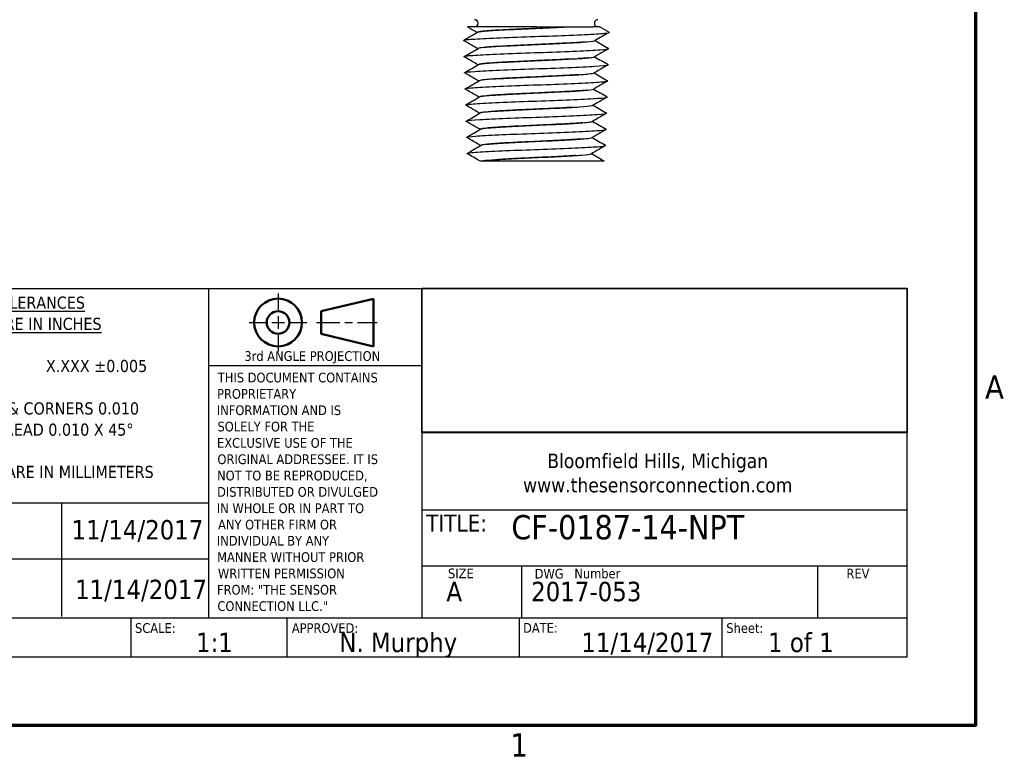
# Model space of a CAD drawing. Header units: inches. Extents: x 0.2 to 10.9, y 0.3 to 8.6.
# Tile 12 of 13: x 5.7 to 10.8, y 0.5 to 4.2. Entities that reach past the tile are written whole.
import ezdxf

# ---------------------------------------------------------------- set-up
doc = ezdxf.new("R2010")
doc.units = ezdxf.units.IN
doc.header["$MEASUREMENT"] = 0
doc.layers.add('Border (ANSI)', color=7, linetype='Continuous', lineweight=70)
doc.layers.add('Geometry', color=255, linetype='Continuous', lineweight=25)
for name, color, linetype in [('Dimensions', 250, 'Continuous'), ('TitleBlock', 170, 'Continuous'), ('TitleBlock Lines', 250, 'Continuous'), ('TitleBlock Text', 3, 'Continuous')]:
    doc.layers.add(name, color=color, linetype=linetype)
doc.styles.add('Note Text (ANSI)', font='tahoma.ttf')
doc.styles.get("Standard").update_dxf_attribs({"font": 'tahoma.ttf'})

# ---------------------------------------------------------------- blocks, each defined once
blk = doc.blocks.new('TSC TitleBlock Revised')
at = {"layer": 'TitleBlock'}
for p, q in [((-5.5, 1.8996), (0, 1.8996)), ((-2.5, 1.1559), (-2.5, 1.8996)), ((-2.5, 1.8996), (0, 1.8996)), ((-2.4985, 1.158), (-2.4985, 1.9016)), ((-2.4985, 1.9016), (0, 1.9016)), ((0, 1.9016), (0, 1.158)), ((0, 1.8996), (0, 1.1559)), ((0, 0), (0, 1.8996)), ((0, 1.1559), (-2.5, 1.1559)), ((0, 1.158), (-2.4985, 1.158)), ((-5.5, 0), (0, 0))]:
    blk.add_line(p, q, dxfattribs=at)
at = {"layer": 'TitleBlock Lines'}
for p, q in [((-3.6, 1.8996), (-3.6, 0.2)), ((-2.5, 1.8996), (-2.5, 0.2)), ((-2.5, 1.5013), (-3.6, 1.5013)), ((-5.5, 0.7937), (-3.6, 0.7937)), ((-4.3573, 0.7937), (-4.3573, 0.2086)), ((-2.5, 0.7577), (0, 0.7577)), ((-5.5, 0.5056), (-3.6, 0.5056)), ((-2.5, 0.4695), (0, 0.4695)), ((-1.9869, 0.4695), (-1.9869, 0.2)), ((-0.4614, 0.4695), (-0.4614, 0.2)), ((0, 0.2), (-5.5, 0.2)), ((-4, 0.2), (-4, 0)), ((-3.195, 0.2), (-3.195, 0)), ((-1.9982, 0.2), (-1.9982, 0)), ((-0.9531, 0), (-0.9531, 0.2))]:
    blk.add_line(p, q, dxfattribs=at)
at = {"layer": 'TitleBlock Lines', "lineweight": 25}
for p, q in [((-3.2411, 1.8728), (-3.2411, 1.7887)), ((-3.2411, 1.7563), (-3.2411, 1.6916)), ((-3.3899, 1.724), (-3.3058, 1.724)), ((-3.2735, 1.724), (-3.2087, 1.724)), ((-3.1764, 1.724), (-3.0923, 1.724)), ((-3.0438, 1.724), (-2.9222, 1.724)), ((-2.8963, 1.724), (-2.8574, 1.724)), ((-2.8316, 1.724), (-2.7305, 1.724)), ((-3.2411, 1.6592), (-3.2411, 1.5751))]:
    blk.add_line(p, q, dxfattribs=at)
at = {"layer": 'TitleBlock Lines', "lineweight": 50}
for p, q in [((-3.0183, 1.7822), (-2.7498, 1.8469)), ((-2.7498, 1.8469), (-2.7498, 1.601)), ((-3.0183, 1.7822), (-3.0183, 1.6657)), ((-3.0183, 1.6657), (-2.7498, 1.601))]:
    blk.add_line(p, q, dxfattribs=at)
for radius in [0.123, 0.0582]:
    blk.add_circle((-3.2411, 1.724), radius, dxfattribs=at)
at = {"layer": 'TitleBlock Lines'}
for s, height, p in [('%%UGENERAL TOLERANCES', 0.0625, (-5.1003, 1.7952)), ('%%UDIMENSIONS ARE IN INCHES', 0.0625, (-5.1958, 1.6858)), ('X.XX ±0.01                   X.XXX ±0.005', 0.0625, (-5.3069, 1.4688)), ('THIS DOCUMENT CONTAINS', 0.05, (-3.5516, 1.4154)), ('PROPRIETARY', 0.05, (-3.5554, 1.3312)), ('BREAK SHARP EDGES & CORNERS 0.010', 0.0625, (-5.4532, 1.25)), ('INFORMATION AND IS', 0.05, (-3.5565, 1.247)), ('CHAMFER FIRST THREAD 0.010 X 45°', 0.0625, (-5.3692, 1.1406)), ('SOLELY FOR THE', 0.05, (-3.5531, 1.1628)), ('EXCLUSIVE USE OF THE', 0.05, (-3.5555, 1.0785)), ('ORIGINAL ADDRESSEE. IT IS', 0.05, (-3.5534, 0.9943)), ('Bloomfield Hills, Michigan', 0.075, (-1.8537, 0.9735)), ('[         ] DIMENSIONS ARE IN MILLIMETERS', 0.0625, (-5.4309, 0.9228)), ('NOT TO BE REPRODUCED,', 0.05, (-3.5553, 0.9101)), ('www.thesensorconnection.com', 0.075, (-1.9784, 0.8485)), ('DISTRIBUTED OR DIVULGED', 0.05, (-3.5554, 0.8259)), ('IN WHOLE OR IN PART TO', 0.05, (-3.5565, 0.7416)), ('TITLE:', 0.0875, (-2.4783, 0.6467)), ('ANY OTHER FIRM OR', 0.05, (-3.55, 0.6574)), ('INDIVIDUAL BY ANY', 0.05, (-3.5565, 0.5741)), ('MANNER WITHOUT PRIOR', 0.05, (-3.5552, 0.4899)), ('Number', 0.05, (-1.7145, 0.4051)), ('WRITTEN PERMISSION', 0.05, (-3.5509, 0.4057)), ('SIZE', 0.05, (-2.3654, 0.4057)), ('DWG', 0.05, (-1.9188, 0.4042)), ('REV', 0.05, (-0.3121, 0.4051)), ('FROM: "THE SENSOR', 0.05, (-3.5557, 0.3214)), ('CONNECTION LLC."', 0.05, (-3.5535, 0.2372)), ('SCALE:', 0.05, (-3.9781, 0.1242)), ('APPROVED:', 0.05, (-3.17, 0.1241)), ('DATE:', 0.05, (-1.9786, 0.125)), ('Sheet:', 0.05, (-0.9312, 0.1241))]:
    blk.add_text(s, height=height, dxfattribs=at).set_placement(p)
at = {"layer": 'TitleBlock Lines', "style": 'Note Text (ANSI)'}
blk.add_text('3rd ANGLE PROJECTION', height=0.05, dxfattribs=at).set_placement((-3.4146, 1.5262))
at = {"layer": 'TitleBlock Text'}
for tag, p, height in [('TITLE:_001', (-2.0371, 0.6554), 0.075), ('DRAWN:', (-5.35, 0.6056), 0.1), ('DDATE', (-4.3056, 0.6056), 0.1), ('TITLE:_002', (-2.0408, 0.527), 0.075), ('CHECKED:', (-5.35, 0.2975), 0.1), ('CDATE', (-4.2871, 0.2981), 0.1), ('SIZE', (-2.3735, 0.2874), 0.1), ('DWG_NO.', (-1.9369, 0.2874), 0.1), ('REV', (-0.3492, 0.2874), 0.1), ('SCALE', (-3.6638, 0.025), 0.1), ('APPROVED:', (-2.9255, 0.025), 0.1), ('DATE', (-1.6783, 0.025), 0.1), ('SHEET', (-0.7163, 0.025), 0.1)]:
    blk.add_attdef(tag, p, '', height=height, dxfattribs=at)
blk = doc.blocks.new('new block')
at = {"layer": 'Border (ANSI)', "flags": 128}
blk.add_lwpolyline([(0, 0), (0, 7.74), (10.24, 7.74), (10.24, 0), (0, 0)], dxfattribs=at)
at = {"layer": 'Border (ANSI)', "char_height": 0.12, "attachment_point": 7, "style": 'Note Text (ANSI)'}
for s, insert in [('A', (10.289, 1.685)), ('1', (7.8429, -0.16))]:
    blk.add_mtext(s, dxfattribs=dict(at, insert=insert))

msp = doc.modelspace()

# ---------------------------------------------------------------- linework, layer by layer
at = {"layer": 'Geometry'}
for p, q in [((8.3868, 4.1898), (8.6788, 4.1898)), ((8.1095, 3.499), (8.1119, 3.499))]:
    msp.add_line(p, q, dxfattribs=at)
for centre, start, end in [((8.0674, 4.2086), 270, 90), ((8.7037, 4.2086), 90, 270)]:
    msp.add_arc(centre, 0.0187, start, end, dxfattribs=at)
for points, knots in [([(8.0116, 4.1194), (8.0088, 4.1211), (8.0149, 4.1227), (8.0297, 4.1244), (8.049, 4.1266), (8.083, 4.1288), (8.1278, 4.131), (8.1725, 4.1331), (8.2279, 4.1353), (8.2875, 4.1375), (8.3471, 4.1397), (8.4107, 4.1419), (8.4708, 4.144), (8.531, 4.1462), (8.5876, 4.1484), (8.634, 4.1506), (8.6803, 4.1528), (8.7164, 4.1549), (8.738, 4.1571), (8.7562, 4.159), (8.7639, 4.1608), (8.7607, 4.1626)], [53.347857, 53.347857, 53.347857, 53.347857, 53.726422, 53.726422, 53.726422, 54.21997, 54.21997, 54.21997, 54.713519, 54.713519, 54.713519, 55.207068, 55.207068, 55.207068, 55.700616, 55.700616, 55.700616, 56.194165, 56.194165, 56.194165, 56.611657, 56.611657, 56.611657, 56.611657]), ([(8.1284, 4.1898), (8.1228, 4.1898), (8.1175, 4.1898), (8.1124, 4.1898), (8.0758, 4.1898), (8.0502, 4.1898), (8.0386, 4.1898), (8.0336, 4.1898), (8.0312, 4.1898), (8.0312, 4.1898)], [-1.055389, -1.055389, -1.055389, -1.055389, -1.0149053, -1.0149053, -1.0149053, -0.7246252, -0.7246252, -0.7246252, -0.601591, -0.601591, -0.601591, -0.601591]), ([(8.0809, 4.1611), (8.0799, 4.1619), (8.0828, 4.165), (8.1296, 4.1702), (8.2494, 4.1767), (8.402, 4.1833), (8.5011, 4.1876), (8.5442, 4.1898)], [59.639375, 59.639375, 59.639375, 59.639375, 59.83197, 60.325569, 60.819168, 61.312767, 61.806366, 61.806366, 61.806366, 61.806366]), ([(8.3919, 4.1829), (8.363, 4.1816), (8.3341, 4.1803), (8.3063, 4.179), (8.2892, 4.1782), (8.2727, 4.1774), (8.2568, 4.1766), (8.2277, 4.1752), (8.2006, 4.1739), (8.1772, 4.1725), (8.141, 4.1703), (8.1135, 4.1681), (8.0979, 4.1659), (8.0971, 4.1658), (8.0964, 4.1657), (8.0957, 4.1656), (8.0913, 4.1649), (8.088, 4.1642), (8.0859, 4.1635), (8.0848, 4.1632), (8.084, 4.1629), (8.0835, 4.1626)], [34.6729217, 34.6729217, 34.6729217, 34.6729217, 34.8150003, 34.8150003, 34.8150003, 34.9019569, 34.9019569, 34.9019569, 35.0612091, 35.0612091, 35.0612091, 35.307191, 35.307191, 35.307191, 35.3193647, 35.3193647, 35.3193647, 35.3927707, 35.3927707, 35.3927707, 35.4288518, 35.4288518, 35.4288518, 35.4288518]), ([(8.3865, 4.1898), (8.3387, 4.1898), (8.2899, 4.1898), (8.2452, 4.1898), (8.2014, 4.1898), (8.1612, 4.1898), (8.1284, 4.1898)], [-1.541958, -1.541958, -1.541958, -1.541958, -1.2962035, -1.2962035, -1.2962035, -1.055389, -1.055389, -1.055389, -1.055389]), ([(8.7138, 4.1898), (8.7138, 4.1898), (8.704, 4.1898), (8.6848, 4.1898), (8.683, 4.1898), (8.681, 4.1898), (8.679, 4.1898)], [-0.5935902, -0.5935902, -0.5935902, -0.5935902, -0.358639, -0.358639, -0.358639, -0.335688, -0.335688, -0.335688, -0.335688]), ([(8.0834, 4.0778), (8.0779, 4.081), (8.0723, 4.0842), (8.0484, 4.0981), (8.03, 4.1087), (8.0116, 4.1194)], [0.0009289, 0.0009289, 0.0009289, 0.0009289, 0.0334489, 0.0334489, 0.1414703, 0.1414703, 0.1414703, 0.1414703]), ([(8.0835, 4.0778), (8.0831, 4.0781), (8.0818, 4.0805), (8.1091, 4.0852), (8.2138, 4.0917), (8.3597, 4.0982), (8.5119, 4.1048), (8.6341, 4.1113), (8.6803, 4.1161), (8.6877, 4.1187), (8.6884, 4.1192)], [53.356045, 53.356045, 53.356045, 53.356045, 53.41518, 53.908779, 54.402379, 54.895978, 55.389577, 55.883176, 56.376775, 56.473611, 56.473611, 56.473611, 56.473611]), ([(8.6427, 4.1127), (8.6377, 4.1123), (8.6322, 4.1118), (8.6264, 4.1114), (8.6061, 4.1099), (8.5812, 4.1084), (8.553, 4.107), (8.5121, 4.1049), (8.4643, 4.1028), (8.4157, 4.1006), (8.4153, 4.1005), (8.4149, 4.1005), (8.4144, 4.1005), (8.399, 4.0998), (8.3836, 4.0991), (8.3682, 4.0984), (8.3343, 4.0969), (8.3006, 4.0954), (8.2692, 4.0939), (8.2243, 4.0918), (8.1841, 4.0897), (8.1533, 4.0875), (8.1528, 4.0875), (8.1524, 4.0875), (8.1519, 4.0874), (8.1423, 4.0867), (8.1337, 4.086), (8.1261, 4.0853), (8.1089, 4.0838), (8.0967, 4.0823), (8.0904, 4.0808), (8.0884, 4.0804), (8.087, 4.0799), (8.0862, 4.0794)], [37.307493, 37.307493, 37.307493, 37.307493, 37.356026, 37.356026, 37.356026, 37.52386, 37.52386, 37.52386, 37.767473, 37.767473, 37.767473, 37.769629, 37.769629, 37.769629, 37.846839, 37.846839, 37.846839, 38.016343, 38.016343, 38.016343, 38.258224, 38.258224, 38.258224, 38.26212, 38.26212, 38.26212, 38.337653, 38.337653, 38.337653, 38.508828, 38.508828, 38.508828, 38.562421, 38.562421, 38.562421, 38.562421]), ([(8.0143, 4.0361), (8.0123, 4.0372), (8.0142, 4.0383), (8.0198, 4.0394), (8.0311, 4.0416), (8.0575, 4.0438), (8.096, 4.0459), (8.1345, 4.0481), (8.1849, 4.0503), (8.2414, 4.0525), (8.2979, 4.0547), (8.3603, 4.0568), (8.4214, 4.059), (8.4824, 4.0612), (8.5419, 4.0634), (8.593, 4.0656), (8.644, 4.0677), (8.6864, 4.0699), (8.7152, 4.0721), (8.744, 4.0743), (8.7592, 4.0765), (8.7589, 4.0786), (8.7588, 4.0789), (8.7586, 4.0791), (8.7582, 4.0794)], [47.062483, 47.062483, 47.062483, 47.062483, 47.310289, 47.310289, 47.310289, 47.803838, 47.803838, 47.803838, 48.297386, 48.297386, 48.297386, 48.790935, 48.790935, 48.790935, 49.284484, 49.284484, 49.284484, 49.778032, 49.778032, 49.778032, 50.271581, 50.271581, 50.271581, 50.327152, 50.327152, 50.327152, 50.327152]), ([(8.7577, 4.0776), (8.7522, 4.0743), (8.7466, 4.0711), (8.7226, 4.0572), (8.7042, 4.0466), (8.6858, 4.0359)], [0.0006876, 0.0006876, 0.0006876, 0.0006876, 0.0335424, 0.0335424, 0.1415058, 0.1415058, 0.1415058, 0.1415058]), ([(8.086, 3.9946), (8.0805, 3.9978), (8.075, 4.001), (8.051, 4.0148), (8.0326, 4.0255), (8.0143, 4.0361)], [0.0010489, 0.0010489, 0.0010489, 0.0010489, 0.0334889, 0.0334889, 0.1414204, 0.1414204, 0.1414204, 0.1414204]), ([(8.0861, 3.9946), (8.0839, 3.9965), (8.0984, 4.0005), (8.1819, 4.0067), (8.3186, 4.0132), (8.4714, 4.0198), (8.604, 4.0263), (8.6702, 4.0317), (8.684, 4.0349), (8.6858, 4.0359)], [47.073684, 47.073684, 47.073684, 47.073684, 47.49199, 47.985589, 48.479188, 48.972787, 49.466387, 49.959986, 50.190639, 50.190639, 50.190639, 50.190639]), ([(8.572, 4.0249), (8.5569, 4.0241), (8.5408, 4.0232), (8.5238, 4.0224), (8.5216, 4.0222), (8.5194, 4.0221), (8.5172, 4.022), (8.5052, 4.0214), (8.4929, 4.0208), (8.4803, 4.0202), (8.4465, 4.0186), (8.4104, 4.017), (8.3746, 4.0155), (8.3283, 4.0134), (8.2825, 4.0114), (8.2422, 4.0093), (8.2397, 4.0092), (8.2372, 4.0091), (8.2348, 4.0089), (8.2236, 4.0083), (8.2128, 4.0077), (8.2026, 4.0071), (8.1743, 4.0055), (8.1498, 4.0039), (8.1311, 4.0024), (8.1074, 4.0004), (8.0929, 3.9984), (8.089, 3.9963), (8.0889, 3.9963), (8.0888, 3.9962), (8.0888, 3.9962)], [40.61584, 40.61584, 40.61584, 40.61584, 40.712092, 40.712092, 40.712092, 40.724569, 40.724569, 40.724569, 40.791722, 40.791722, 40.791722, 40.971218, 40.971218, 40.971218, 41.202853, 41.202853, 41.202853, 41.217059, 41.217059, 41.217059, 41.282536, 41.282536, 41.282536, 41.463697, 41.463697, 41.463697, 41.693614, 41.693614, 41.693614, 41.697317, 41.697317, 41.697317, 41.697317]), ([(8.6554, 4.0308), (8.6478, 4.0301), (8.6388, 4.0293), (8.6286, 4.0285), (8.6202, 4.0279), (8.611, 4.0273), (8.6011, 4.0267)], [40.3907357, 40.3907357, 40.3907357, 40.3907357, 40.4787395, 40.4787395, 40.4787395, 40.550224, 40.550224, 40.550224, 40.550224]), ([(8.0168, 3.9529), (8.0159, 3.9534), (8.0158, 3.9539), (8.0166, 3.9544), (8.0198, 3.9566), (8.0382, 3.9588), (8.0698, 3.9609), (8.1014, 3.9631), (8.146, 3.9653), (8.1985, 3.9675), (8.2509, 3.9697), (8.3111, 3.9718), (8.372, 3.974), (8.4328, 3.9762), (8.4942, 3.9784), (8.5489, 3.9806), (8.6036, 3.9827), (8.6515, 3.9849), (8.687, 3.9871), (8.7225, 3.9893), (8.7455, 3.9914), (8.7532, 3.9936), (8.7562, 3.9945), (8.757, 3.9953), (8.7555, 3.9961)], [40.779246, 40.779246, 40.779246, 40.779246, 40.894156, 40.894156, 40.894156, 41.387705, 41.387705, 41.387705, 41.881254, 41.881254, 41.881254, 42.374802, 42.374802, 42.374802, 42.868351, 42.868351, 42.868351, 43.3619, 43.3619, 43.3619, 43.855448, 43.855448, 43.855448, 44.044629, 44.044629, 44.044629, 44.044629]), ([(8.7553, 3.9944), (8.7496, 3.9911), (8.744, 3.9878), (8.72, 3.9739), (8.7016, 3.9633), (8.6832, 3.9527)], [0.0005063, 0.0005063, 0.0005063, 0.0005063, 0.033591, 0.033591, 0.1415137, 0.1415137, 0.1415137, 0.1415137]), ([(8.0194, 3.8696), (8.0158, 3.8717), (8.0262, 3.8738), (8.0495, 3.8759), (8.0738, 3.8781), (8.1119, 3.8803), (8.1595, 3.8825), (8.207, 3.8846), (8.2639, 3.8868), (8.3235, 3.889), (8.3831, 3.8912), (8.4452, 3.8934), (8.5025, 3.8955), (8.5599, 3.8977), (8.6124, 3.8999), (8.6538, 3.9021), (8.6953, 3.9043), (8.7256, 3.9064), (8.7412, 3.9086), (8.7515, 3.91), (8.7554, 3.9115), (8.7529, 3.9129)], [34.496948, 34.496948, 34.496948, 34.496948, 34.971572, 34.971572, 34.971572, 35.465121, 35.465121, 35.465121, 35.95867, 35.95867, 35.95867, 36.452218, 36.452218, 36.452218, 36.945767, 36.945767, 36.945767, 37.439316, 37.439316, 37.439316, 37.763216, 37.763216, 37.763216, 37.763216]), ([(8.0886, 3.9113), (8.0831, 3.9145), (8.0776, 3.9177), (8.0536, 3.9316), (8.0353, 3.9422), (8.0169, 3.9529)], [0.0010729, 0.0010729, 0.0010729, 0.0010729, 0.0335653, 0.0335653, 0.141489, 0.141489, 0.141489, 0.141489]), ([(8.0887, 3.9114), (8.0872, 3.9126), (8.0942, 3.9161), (8.1542, 3.9217), (8.2794, 3.9282), (8.4302, 3.9347), (8.5705, 3.9413), (8.6584, 3.9473), (8.6804, 3.9511), (8.6832, 3.9527)], [40.790581, 40.790581, 40.790581, 40.790581, 41.0752, 41.5688, 42.062399, 42.555998, 43.049597, 43.543196, 43.907908, 43.907908, 43.907908, 43.907908]), ([(8.6088, 3.944), (8.6064, 3.9439), (8.6039, 3.9437), (8.6014, 3.9435), (8.5938, 3.943), (8.5856, 3.9425), (8.5771, 3.942), (8.5486, 3.9403), (8.5153, 3.9386), (8.4797, 3.937), (8.438, 3.9351), (8.3933, 3.9331), (8.35, 3.9311), (8.3452, 3.9309), (8.3404, 3.9307), (8.3356, 3.9305), (8.3249, 3.9299), (8.3142, 3.9294), (8.3038, 3.9289), (8.2677, 3.9272), (8.2334, 3.9256), (8.2037, 3.9239), (8.1695, 3.922), (8.1414, 3.9201), (8.1219, 3.9181), (8.1196, 3.9179), (8.1173, 3.9176), (8.1153, 3.9174), (8.111, 3.9169), (8.1072, 3.9164), (8.1041, 3.9159), (8.0973, 3.9149), (8.093, 3.9139), (8.0913, 3.9129)], [43.660914, 43.660914, 43.660914, 43.660914, 43.679514, 43.679514, 43.679514, 43.736604, 43.736604, 43.736604, 43.926088, 43.926088, 43.926088, 44.147434, 44.147434, 44.147434, 44.172006, 44.172006, 44.172006, 44.227418, 44.227418, 44.227418, 44.418566, 44.418566, 44.418566, 44.638208, 44.638208, 44.638208, 44.664497, 44.664497, 44.664497, 44.718232, 44.718232, 44.718232, 44.832584, 44.832584, 44.832584, 44.832584]), ([(8.7529, 3.9112), (8.7472, 3.9079), (8.7415, 3.9046), (8.7174, 3.8907), (8.699, 3.88), (8.6806, 3.8694)], [0, 0, 0, 0, 0.0335067, 0.0335067, 0.1414311, 0.1414311, 0.1414311, 0.1414311]), ([(8.0912, 3.8281), (8.0857, 3.8313), (8.0802, 3.8345), (8.0562, 3.8483), (8.0378, 3.859), (8.0194, 3.8696)], [0.0010334, 0.0010334, 0.0010334, 0.0010334, 0.0335242, 0.0335242, 0.1415428, 0.1415428, 0.1415428, 0.1415428]), ([(8.0913, 3.8281), (8.0905, 3.8288), (8.0919, 3.8316), (8.1311, 3.8366), (8.2428, 3.8432), (8.3888, 3.8497), (8.5343, 3.8563), (8.6443, 3.8628), (8.6767, 3.8672), (8.6806, 3.8694), (8.6806, 3.8694)], [34.506961, 34.506961, 34.506961, 34.506961, 34.658411, 35.15201, 35.645609, 36.139208, 36.632808, 37.126407, 37.620006, 37.623017, 37.623017, 37.623017, 37.623017]), ([(8.6481, 3.8641), (8.6471, 3.864), (8.6461, 3.8639), (8.6451, 3.8638), (8.6268, 3.862), (8.6015, 3.8603), (8.571, 3.8585), (8.5395, 3.8567), (8.5027, 3.8549), (8.4639, 3.8531), (8.4564, 3.8527), (8.4488, 3.8523), (8.4412, 3.852), (8.4325, 3.8515), (8.4238, 3.8511), (8.415, 3.8507), (8.376, 3.8489), (8.3359, 3.8472), (8.2982, 3.8454), (8.2599, 3.8437), (8.2241, 3.8419), (8.1939, 3.84), (8.1878, 3.8396), (8.1819, 3.8393), (8.1763, 3.8389), (8.1703, 3.8385), (8.1646, 3.8381), (8.1593, 3.8377), (8.1343, 3.8359), (8.1154, 3.8341), (8.1045, 3.8324), (8.0991, 3.8315), (8.0957, 3.8306), (8.0941, 3.8298)], [46.670364, 46.670364, 46.670364, 46.670364, 46.681487, 46.681487, 46.681487, 46.880954, 46.880954, 46.880954, 47.087117, 47.087117, 47.087117, 47.126958, 47.126958, 47.126958, 47.172301, 47.172301, 47.172301, 47.373432, 47.373432, 47.373432, 47.578239, 47.578239, 47.578239, 47.61945, 47.61945, 47.61945, 47.663114, 47.663114, 47.663114, 47.86591, 47.86591, 47.86591, 47.965849, 47.965849, 47.965849, 47.965849]), ([(8.022, 3.7864), (8.0195, 3.7879), (8.024, 3.7894), (8.0355, 3.7909), (8.052, 3.7931), (8.0831, 3.7953), (8.125, 3.7974), (8.1669, 3.7996), (8.2196, 3.8018), (8.2768, 3.804), (8.3341, 3.8062), (8.3958, 3.8083), (8.4548, 3.8105), (8.5138, 3.8127), (8.5698, 3.8149), (8.6164, 3.8171), (8.663, 3.8192), (8.7, 3.8214), (8.7231, 3.8236), (8.7444, 3.8256), (8.7538, 3.8276), (8.7503, 3.8297)], [28.213002, 28.213002, 28.213002, 28.213002, 28.55544, 28.55544, 28.55544, 29.048988, 29.048988, 29.048988, 29.542537, 29.542537, 29.542537, 30.036086, 30.036086, 30.036086, 30.529634, 30.529634, 30.529634, 31.023183, 31.023183, 31.023183, 31.480343, 31.480343, 31.480343, 31.480343]), ([(8.7503, 3.828), (8.7445, 3.8247), (8.7388, 3.8214), (8.7147, 3.8074), (8.6963, 3.7968), (8.6779, 3.7861)], [0, 0, 0, 0, 0.0334831, 0.0334831, 0.1414715, 0.1414715, 0.1414715, 0.1414715]), ([(8.0938, 3.7448), (8.0883, 3.748), (8.0828, 3.7512), (8.0588, 3.7651), (8.0404, 3.7757), (8.022, 3.7864)], [0.0010646, 0.0010646, 0.0010646, 0.0010646, 0.0334505, 0.0334505, 0.1414692, 0.1414692, 0.1414692, 0.1414692]), ([(8.0938, 3.7449), (8.0938, 3.7449), (8.0916, 3.7472), (8.1129, 3.7516), (8.2094, 3.7582), (8.3482, 3.7647), (8.496, 3.7712), (8.6177, 3.7778), (8.668, 3.7827), (8.6769, 3.7855), (8.6779, 3.7861)], [28.223919, 28.223919, 28.223919, 28.223919, 28.241621, 28.735221, 29.22882, 29.722419, 30.216018, 30.709617, 31.203217, 31.338322, 31.338322, 31.338322, 31.338322]), ([(8.5735, 3.7756), (8.5693, 3.7753), (8.5651, 3.7751), (8.5608, 3.7748), (8.5534, 3.7744), (8.5457, 3.7739), (8.5379, 3.7735), (8.5321, 3.7732), (8.5262, 3.7728), (8.5201, 3.7725), (8.484, 3.7706), (8.4434, 3.7688), (8.4024, 3.767), (8.3641, 3.7653), (8.3254, 3.7635), (8.2894, 3.7618), (8.2804, 3.7613), (8.2716, 3.7609), (8.263, 3.7604), (8.2571, 3.7601), (8.2514, 3.7598), (8.2457, 3.7595), (8.2098, 3.7576), (8.1778, 3.7558), (8.1532, 3.7539), (8.1305, 3.7522), (8.1139, 3.7505), (8.1046, 3.7487), (8.1022, 3.7483), (8.1002, 3.7478), (8.0988, 3.7473), (8.0978, 3.747), (8.0971, 3.7467), (8.0966, 3.7465), (8.0966, 3.7464), (8.0966, 3.7464), (8.0965, 3.7464)], [50.006082, 50.006082, 50.006082, 50.006082, 50.034098, 50.034098, 50.034098, 50.081914, 50.081914, 50.081914, 50.117183, 50.117183, 50.117183, 50.328299, 50.328299, 50.328299, 50.525317, 50.525317, 50.525317, 50.574407, 50.574407, 50.574407, 50.607997, 50.607997, 50.607997, 50.820777, 50.820777, 50.820777, 51.01655, 51.01655, 51.01655, 51.0669, 51.0669, 51.0669, 51.098811, 51.098811, 51.098811, 51.100453, 51.100453, 51.100453, 51.100453]), ([(8.0247, 3.7031), (8.023, 3.704), (8.0241, 3.705), (8.0278, 3.7059), (8.0365, 3.7081), (8.06, 3.7103), (8.0956, 3.7124), (8.1312, 3.7146), (8.1788, 3.7168), (8.2328, 3.719), (8.2867, 3.7212), (8.347, 3.7233), (8.4065, 3.7255), (8.466, 3.7277), (8.5247, 3.7299), (8.5755, 3.7321), (8.6263, 3.7342), (8.6693, 3.7364), (8.6993, 3.7386), (8.7293, 3.7408), (8.7463, 3.743), (8.7483, 3.7451), (8.7486, 3.7456), (8.7485, 3.746), (8.7477, 3.7464)], [21.927869, 21.927869, 21.927869, 21.927869, 22.139307, 22.139307, 22.139307, 22.632856, 22.632856, 22.632856, 23.126404, 23.126404, 23.126404, 23.619953, 23.619953, 23.619953, 24.113502, 24.113502, 24.113502, 24.60705, 24.60705, 24.60705, 25.100599, 25.100599, 25.100599, 25.195998, 25.195998, 25.195998, 25.195998]), ([(8.7473, 3.7445), (8.7417, 3.7413), (8.7361, 3.7381), (8.7121, 3.7242), (8.6937, 3.7135), (8.6753, 3.7029)], [0.0007793, 0.0007793, 0.0007793, 0.0007793, 0.0335781, 0.0335781, 0.1415481, 0.1415481, 0.1415481, 0.1415481]), ([(8.0964, 3.6616), (8.0909, 3.6648), (8.0854, 3.668), (8.0615, 3.6818), (8.0431, 3.6924), (8.0247, 3.7031)], [0.0011829, 0.0011829, 0.0011829, 0.0011829, 0.033524, 0.033524, 0.1414599, 0.1414599, 0.1414599, 0.1414599]), ([(8.0272, 3.6199), (8.0266, 3.6202), (8.0264, 3.6205), (8.0265, 3.6209), (8.0274, 3.6231), (8.0431, 3.6252), (8.0718, 3.6274), (8.1005, 3.6296), (8.1422, 3.6318), (8.192, 3.634), (8.2418, 3.6361), (8.2996, 3.6383), (8.3586, 3.6405), (8.4176, 3.6427), (8.4777, 3.6449), (8.5318, 3.647), (8.5859, 3.6492), (8.634, 3.6514), (8.6703, 3.6536), (8.7066, 3.6558), (8.7311, 3.6579), (8.7409, 3.6601), (8.7455, 3.6611), (8.7468, 3.6622), (8.7451, 3.6632)], [15.645147, 15.645147, 15.645147, 15.645147, 15.723174, 15.723174, 15.723174, 16.216723, 16.216723, 16.216723, 16.710272, 16.710272, 16.710272, 17.20382, 17.20382, 17.20382, 17.697369, 17.697369, 17.697369, 18.190918, 18.190918, 18.190918, 18.684466, 18.684466, 18.684466, 18.914105, 18.914105, 18.914105, 18.914105]), ([(8.0965, 3.6616), (8.0946, 3.6633), (8.1062, 3.6671), (8.1798, 3.6731), (8.3089, 3.6797), (8.4565, 3.6862), (8.5874, 3.6928), (8.6577, 3.6983), (8.6733, 3.7017), (8.6753, 3.7029)], [21.941556, 21.941556, 21.941556, 21.941556, 22.318431, 22.81203, 23.30563, 23.799229, 24.292828, 24.786427, 25.055637, 25.055637, 25.055637, 25.055637]), ([(8.6221, 3.6957), (8.6193, 3.6955), (8.6165, 3.6952), (8.6135, 3.695), (8.6106, 3.6948), (8.6075, 3.6945), (8.6044, 3.6943), (8.5768, 3.6924), (8.5416, 3.6904), (8.5026, 3.6885), (8.4691, 3.6869), (8.4328, 3.6852), (8.3964, 3.6835), (8.3856, 3.683), (8.3747, 3.6824), (8.364, 3.6819), (8.3595, 3.6817), (8.355, 3.6815), (8.3505, 3.6813), (8.3083, 3.6793), (8.2668, 3.6774), (8.2307, 3.6754), (8.2001, 3.6738), (8.1734, 3.6721), (8.1522, 3.6704), (8.1458, 3.6699), (8.1398, 3.6694), (8.1344, 3.6688), (8.1324, 3.6686), (8.1304, 3.6684), (8.1286, 3.6683), (8.1122, 3.6665), (8.1021, 3.6649), (8.0992, 3.6632)], [53.011659, 53.011659, 53.011659, 53.011659, 53.036873, 53.036873, 53.036873, 53.062066, 53.062066, 53.062066, 53.283166, 53.283166, 53.283166, 53.472893, 53.472893, 53.472893, 53.529366, 53.529366, 53.529366, 53.552879, 53.552879, 53.552879, 53.775644, 53.775644, 53.775644, 53.964193, 53.964193, 53.964193, 54.02186, 54.02186, 54.02186, 54.043693, 54.043693, 54.043693, 54.23577, 54.23577, 54.23577, 54.23577]), ([(8.7451, 3.6615), (8.7394, 3.6582), (8.7337, 3.6549), (8.7096, 3.6409), (8.6912, 3.6303), (8.6728, 3.6196)], [0, 0, 0, 0, 0.0335881, 0.0335881, 0.1415166, 0.1415166, 0.1415166, 0.1415166]), ([(8.0989, 3.5784), (8.0934, 3.5816), (8.0879, 3.5847), (8.0641, 3.5986), (8.0457, 3.6092), (8.0273, 3.6199)], [0.0014175, 0.0014175, 0.0014175, 0.0014175, 0.0335748, 0.0335748, 0.1415386, 0.1415386, 0.1415386, 0.1415386]), ([(8.0991, 3.5784), (8.0979, 3.5794), (8.1027, 3.5827), (8.1543, 3.5881), (8.2717, 3.5947), (8.4165, 3.6012), (8.554, 3.6077), (8.6455, 3.6139), (8.6697, 3.6178), (8.6728, 3.6196)], [15.658195, 15.658195, 15.658195, 15.658195, 15.901642, 16.395241, 16.88884, 17.382439, 17.876038, 18.369638, 18.772468, 18.772468, 18.772468, 18.772468]), ([(8.6255, 3.6129), (8.6142, 3.6119), (8.601, 3.611), (8.5862, 3.6101), (8.5612, 3.6085), (8.5317, 3.6068), (8.5, 3.6052), (8.4889, 3.6046), (8.4775, 3.604), (8.466, 3.6034), (8.4635, 3.6033), (8.4611, 3.6032), (8.4586, 3.6031), (8.4159, 3.601), (8.3702, 3.599), (8.3267, 3.597), (8.2927, 3.5954), (8.2602, 3.5938), (8.2311, 3.5921), (8.2208, 3.5915), (8.2109, 3.5909), (8.2016, 3.5904), (8.1999, 3.5903), (8.1982, 3.5902), (8.1965, 3.5901), (8.1633, 3.588), (8.137, 3.586), (8.1207, 3.5839), (8.1105, 3.5826), (8.1042, 3.5813), (8.1019, 3.58)], [56.129371, 56.129371, 56.129371, 56.129371, 56.238032, 56.238032, 56.238032, 56.420717, 56.420717, 56.420717, 56.484326, 56.484326, 56.484326, 56.497762, 56.497762, 56.497762, 56.730514, 56.730514, 56.730514, 56.912189, 56.912189, 56.912189, 56.976825, 56.976825, 56.976825, 56.988576, 56.988576, 56.988576, 57.222994, 57.222994, 57.222994, 57.369621, 57.369621, 57.369621, 57.369621]), ([(8.0298, 3.5366), (8.0266, 3.5385), (8.0348, 3.5405), (8.0538, 3.5424), (8.0753, 3.5446), (8.1105, 3.5468), (8.1553, 3.549), (8.2001, 3.5511), (8.2544, 3.5533), (8.3119, 3.5555), (8.3693, 3.5577), (8.4298, 3.5599), (8.4862, 3.562), (8.5426, 3.5642), (8.5948, 3.5664), (8.6367, 3.5686), (8.6786, 3.5708), (8.71, 3.5729), (8.7274, 3.5751), (8.7402, 3.5767), (8.7452, 3.5783), (8.7425, 3.5799)], [9.362606, 9.362606, 9.362606, 9.362606, 9.80059, 9.80059, 9.80059, 10.294139, 10.294139, 10.294139, 10.787688, 10.787688, 10.787688, 11.281236, 11.281236, 11.281236, 11.774785, 11.774785, 11.774785, 12.268334, 12.268334, 12.268334, 12.632534, 12.632534, 12.632534, 12.632534]), ([(8.7424, 3.5782), (8.7367, 3.5749), (8.731, 3.5716), (8.7069, 3.5576), (8.6885, 3.547), (8.6701, 3.5363)], [0, 0, 0, 0, 0.0334907, 0.0334907, 0.1414596, 0.1414596, 0.1414596, 0.1414596]), ([(8.1095, 3.499), (8.1166, 3.5004), (8.1463, 3.5039), (8.2373, 3.5096), (8.3766, 3.5162), (8.5183, 3.5227), (8.6284, 3.5293), (8.6647, 3.5338), (8.6698, 3.5362), (8.6701, 3.5363)], [9.667697, 9.667697, 9.667697, 9.667697, 9.978451, 10.472051, 10.96565, 11.459249, 11.952848, 12.446447, 12.486935, 12.486935, 12.486935, 12.486935]), ([(8.5885, 3.5271), (8.5881, 3.527), (8.5876, 3.527), (8.5872, 3.527), (8.5774, 3.5263), (8.567, 3.5256), (8.556, 3.525), (8.5554, 3.5249), (8.5549, 3.5249), (8.5544, 3.5249), (8.5177, 3.5227), (8.474, 3.5206), (8.4285, 3.5185), (8.3944, 3.5169), (8.3593, 3.5153), (8.3256, 3.5137), (8.3139, 3.5131), (8.3024, 3.5125), (8.2911, 3.5119), (8.2908, 3.5119), (8.2905, 3.5119), (8.2902, 3.5119), (8.2467, 3.5097), (8.2071, 3.5077), (8.1761, 3.5055), (8.1452, 3.5033), (8.123, 3.5012), (8.1119, 3.499)], [59.361976, 59.361976, 59.361976, 59.361976, 59.365372, 59.365372, 59.365372, 59.439143, 59.439143, 59.439143, 59.442644, 59.442644, 59.442644, 59.68562, 59.68562, 59.68562, 59.868204, 59.868204, 59.868204, 59.931789, 59.931789, 59.931789, 59.933458, 59.933458, 59.933458, 60.178865, 60.178865, 60.178865, 60.424272, 60.424272, 60.424272, 60.424272]), ([(8.0948, 3.499), (8.0948, 3.499), (8.0957, 3.499), (8.0976, 3.499), (8.1, 3.499), (8.104, 3.499), (8.1095, 3.499)], [-0.1565794, -0.1565794, -0.1565794, -0.1565794, -0.0891997, -0.0891997, -0.0891997, 0, 0, 0, 0]), ([(8.1119, 3.499), (8.1195, 3.499), (8.1392, 3.499), (8.1681, 3.499), (8.1983, 3.499), (8.2385, 3.499), (8.2836, 3.499), (8.3304, 3.499), (8.3826, 3.499), (8.4337, 3.499), (8.4866, 3.499), (8.5383, 3.499), (8.5831, 3.499), (8.6294, 3.499), (8.6677, 3.499), (8.694, 3.499), (8.7213, 3.499), (8.7357, 3.499), (8.7359, 3.499), (8.7359, 3.499), (8.7359, 3.499), (8.7359, 3.499)], [-1.706394, -1.706394, -1.706394, -1.706394, -1.463925, -1.463925, -1.463925, -1.211368, -1.211368, -1.211368, -0.94931, -0.94931, -0.94931, -0.677927, -0.677927, -0.677927, -0.397109, -0.397109, -0.397109, -0.106695, -0.106695, -0.106695, -0.10443, -0.10443, -0.10443, -0.10443])]:
    msp.add_open_spline(points, degree=3, knots=knots, dxfattribs=at)
for points in [[(8.0116, 4.121), (8.0356, 4.1349), (8.0595, 4.1487), (8.0835, 4.1626)], [(8.0809, 4.1611), (8.0643, 4.1707), (8.0478, 4.1802), (8.0312, 4.1898)], [(8.3868, 4.1898), (8.3867, 4.1898), (8.3866, 4.1898), (8.3865, 4.1898)], [(8.679, 4.1898), (8.6789, 4.1898), (8.6789, 4.1898), (8.6788, 4.1898)], [(8.7607, 4.161), (8.7366, 4.147), (8.7125, 4.1331), (8.6884, 4.1192)], [(8.7138, 4.1898), (8.7294, 4.1808), (8.7451, 4.1717), (8.7607, 4.1626)], [(8.6889, 4.1195), (8.712, 4.1061), (8.7351, 4.0927), (8.7582, 4.0794)], [(8.0142, 4.0378), (8.0382, 4.0517), (8.0622, 4.0655), (8.0862, 4.0794)], [(8.6863, 4.0362), (8.7094, 4.0228), (8.7324, 4.0095), (8.7555, 3.9961)], [(8.0168, 3.9545), (8.0408, 3.9684), (8.0648, 3.9823), (8.0888, 3.9962)], [(8.0194, 3.8713), (8.0434, 3.8851), (8.0673, 3.899), (8.0913, 3.9129)], [(8.6837, 3.9529), (8.7068, 3.9396), (8.7298, 3.9263), (8.7529, 3.9129)], [(8.6811, 3.8697), (8.7042, 3.8563), (8.7273, 3.843), (8.7503, 3.8297)], [(8.0221, 3.788), (8.0461, 3.8019), (8.0701, 3.8158), (8.0941, 3.8298)], [(8.6785, 3.7865), (8.7016, 3.7731), (8.7247, 3.7597), (8.7477, 3.7464)], [(8.0247, 3.7048), (8.0486, 3.7187), (8.0726, 3.7325), (8.0965, 3.7464)], [(8.0272, 3.6215), (8.0512, 3.6354), (8.0752, 3.6493), (8.0992, 3.6632)], [(8.6759, 3.7032), (8.699, 3.6898), (8.722, 3.6765), (8.7451, 3.6632)], [(8.6733, 3.62), (8.6964, 3.6066), (8.7194, 3.5933), (8.7425, 3.5799)], [(8.0299, 3.5383), (8.0539, 3.5522), (8.0779, 3.5661), (8.1019, 3.58)], [(8.0948, 3.499), (8.0732, 3.5115), (8.0515, 3.5241), (8.0298, 3.5366)], [(8.6708, 3.5367), (8.6925, 3.5241), (8.7142, 3.5116), (8.7359, 3.499)]]:
    msp.add_open_spline(points, degree=3, dxfattribs=at)

# ---------------------------------------------------------------- block references
at = {"layer": 'Dimensions'}
msp.add_blockref('new block', (0.4096, 0.5887), dxfattribs=at)
ref = msp.add_blockref('TSC TitleBlock Revised', (10.2961, 0.9423), dxfattribs=at)
ref.add_attrib('TITLE:_001', 'CF-0187-14-NPT', (8.2573, 1.5487), dxfattribs={"layer": 'TitleBlock Text', "height": 0.125})
ref.add_attrib('SHEET', '1 of 1', (9.5798, 0.9673), dxfattribs={"layer": 'TitleBlock Text', "height": 0.1})
ref.add_attrib('DATE', '11/14/2017', (8.6178, 0.9673), dxfattribs={"layer": 'TitleBlock Text', "height": 0.1})
ref.add_attrib('DWG_NO.', '2017-053', (8.3592, 1.2297), dxfattribs={"layer": 'TitleBlock Text', "height": 0.1})
ref.add_attrib('SIZE', 'A', (7.9226, 1.2297), dxfattribs={"layer": 'TitleBlock Text', "height": 0.1})
ref.add_attrib('CDATE', '11/14/2017', (6.009, 1.2404), dxfattribs={"layer": 'TitleBlock Text', "height": 0.1})
ref.add_attrib('APPROVED:', 'N. Murphy', (7.3706, 0.9673), dxfattribs={"layer": 'TitleBlock Text', "height": 0.1})
ref.add_attrib('SCALE', '1:1', (6.6323, 0.9673), dxfattribs={"layer": 'TitleBlock Text', "height": 0.1})
ref.add_attrib('DDATE', '11/14/2017', (5.9905, 1.5479), dxfattribs={"layer": 'TitleBlock Text', "height": 0.1})

doc.saveas('drawing.dxf')
